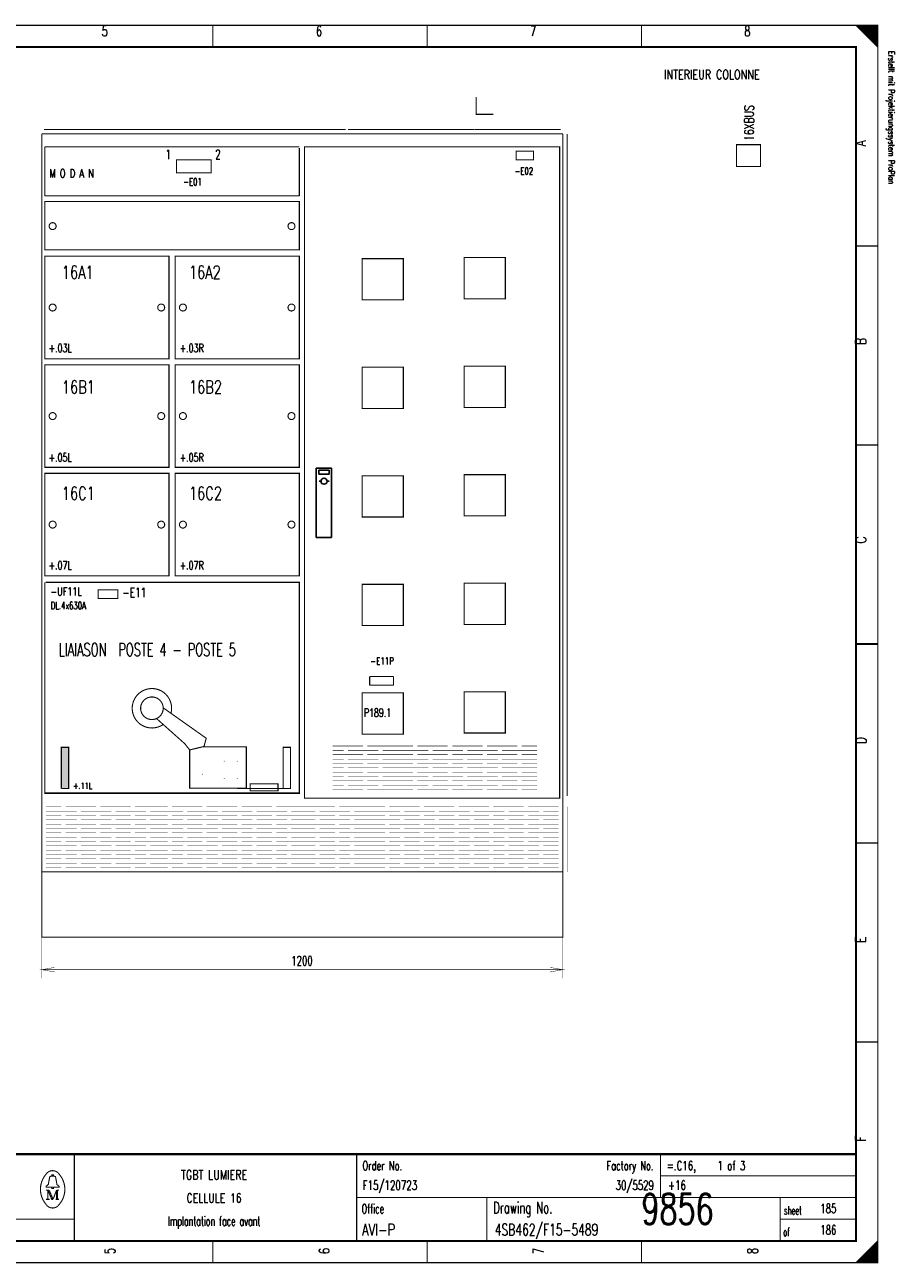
# Model space of a CAD drawing. Header units: centimetres. Extents: x 0 to 491, y -1040 to 69.
# Tile 92 of 181: x 271 to 291, y -720 to -691. Entities that reach past the tile are written whole.
import ezdxf
from ezdxf.enums import TextEntityAlignment as Align

# ---------------------------------------------------------------- set-up
doc = ezdxf.new("R2010")
doc.units = ezdxf.units.CM
doc.header["$MEASUREMENT"] = 0
doc.linetypes.add('GESTRICHELT', pattern=[3.75, 3, -0.75])
doc.layers.get('0').update_dxf_attribs({"color": 9, "linetype": 'CONTINUOUS'})
doc.layers.add('1', color=7, linetype='CONTINUOUS')
doc.styles.get("Standard").update_dxf_attribs({"font": 'romans.shx', "bigfont": 'TXT.shx'})

msp = doc.modelspace()

# ---------------------------------------------------------------- linework, layer by layer
at = {"color": 0, "flags": 128}
for points, const_width in [([(250, -705.75), (250, -691.5), (290.5, -691.5), (290.5, -720), (250, -720), (250, -705.75)], 0.025), ([(290, -691.5), (290.5, -692), (290.475, -691.975), (290.475, -691.5), (290.45, -691.5), (290.45, -691.95), (290.425, -691.925), (290.425, -691.5), (290.4, -691.5), (290.4, -691.9), (290.375, -691.875), (290.375, -691.5), (290.35, -691.5), (290.35, -691.85), (290.325, -691.825)], 0.025), ([(290.15, -691.65), (290.15, -691.5), (290.125, -691.5), (290.125, -691.625), (290.1, -691.6), (290.1, -691.5), (290.075, -691.5), (290.075, -691.575), (290.05, -691.55), (290.05, -691.5), (290.025, -691.5), (290.025, -691.525)], 0.025), ([(290.325, -691.825), (290.325, -691.5), (290.3, -691.5), (290.3, -691.8), (290.275, -691.775), (290.275, -691.5), (290.25, -691.5), (290.25, -691.75), (290.225, -691.725), (290.225, -691.5), (290.2, -691.5), (290.2, -691.7), (290.175, -691.675), (290.175, -691.5), (290.15, -691.5)], 0.025), ([(271.25, -712.5), (271.25, -713.451), (271.25, -713.251), (271.545, -713.304), (271.25, -713.251), (271.545, -713.2), (271.25, -713.251), (283.25, -713.251), (282.954, -713.2), (283.25, -713.251), (282.954, -713.304), (283.25, -713.251), (283.25, -713.451), (283.25, -712.5)], 0.01), ([(271.48, -718.01), (271.48, -717.98), (271.52, -717.98), (271.52, -718.01)], 0.025), ([(271.48, -718.26), (271.35, -718.26), (271.35, -718.24), (271.4, -718.2), (271.43, -718.04)], 0.025), ([(271.52, -718.26), (271.65, -718.26), (271.65, -718.24), (271.6, -718.2), (271.57, -718.04)], 0.025), ([(271.39, -718.33), (271.39, -718.54), (271.35, -718.54)], 0.025), ([(271.39, -718.33), (271.48, -718.54), (271.51, -718.54)], 0.025), ([(290.3, -720), (290.3, -719.7), (290.275, -719.725), (290.275, -720), (290.25, -720), (290.25, -719.75), (290.225, -719.775), (290.225, -720), (290.2, -720), (290.2, -719.8), (290.175, -719.825), (290.175, -720), (290.15, -720), (290.15, -719.85), (290.125, -719.875)], 0.025), ([(290.475, -719.525), (290.475, -720), (290.45, -720), (290.45, -719.55), (290.425, -719.575), (290.425, -720), (290.4, -720), (290.4, -719.6), (290.375, -719.625), (290.375, -720), (290.35, -720), (290.35, -719.65), (290.325, -719.675), (290.325, -720), (290.3, -720)], 0.025), ([(290.125, -719.875), (290.125, -720), (290.1, -720), (290.1, -719.9), (290.075, -719.925), (290.075, -720), (290.05, -720), (290.05, -719.95), (290.025, -719.975), (290.025, -720)], 0.025)]:
    msp.add_lwpolyline(points, dxfattribs=dict(at, const_width=const_width))
for points, const_width in [([(250, -691.5), (290.5, -691.5), (290.5, -720), (250, -720)], 0.025), ([(250.5, -692), (290, -692), (290, -719.5), (250.5, -719.5)], 0.05), ([(250.5, -692), (290, -692), (290, -719.5), (250.5, -719.5)], 0.025), ([(287.25, -694.25), (287.8, -694.25), (287.8, -694.75), (287.25, -694.75)], 0.025), ([(271.32, -696.82), (274.18, -696.82), (274.18, -699.18), (271.32, -699.18)], 0.025), ([(274.32, -696.82), (277.18, -696.82), (277.18, -699.18), (274.32, -699.18)], 0.025), ([(271.32, -699.32), (274.18, -699.32), (274.18, -701.68), (271.32, -701.68)], 0.025), ([(274.32, -699.32), (277.18, -699.32), (277.18, -701.68), (274.32, -701.68)], 0.025), ([(271.32, -701.82), (274.18, -701.82), (274.18, -704.18), (271.32, -704.18)], 0.025), ([(274.32, -701.82), (277.18, -701.82), (277.18, -704.18), (274.32, -704.18)], 0.025), ([(272.55, -704.5), (273, -704.5), (273, -704.7), (272.55, -704.7)], 0.025), ([(278.625, -706.875), (279.575, -706.875), (279.575, -707.825), (278.625, -707.825)], 0.025), ([(271.48, -718.26), (271.52, -718.26), (271.52, -718.29), (271.48, -718.29)], 0.025)]:
    msp.add_lwpolyline(points, close=True, dxfattribs=dict(at, const_width=const_width))
at = {"color": 0}
for points, const_width in [([(275.188, -691.5), (275.188, -692)], 0.025), ([(280.125, -691.5), (280.125, -692)], 0.025), ([(285.062, -691.5), (285.062, -692)], 0.025), ([(290.5, -696.583), (290, -696.583)], 0.025), ([(290.5, -701.167), (290, -701.167)], 0.025), ([(290, -705.75), (290.5, -705.75)], 0.05), ([(290.5, -705.75), (290, -705.75)], 0.025), ([(290.5, -710.333), (290, -710.333)], 0.025), ([(290.5, -714.917), (290, -714.917)], 0.025), ([(290, -717.5), (250.5, -717.5)], 0.05), ([(272, -717.5), (272, -719.5)], 0.025), ([(278.5, -717.5), (278.5, -719.5)], 0.025), ([(285.5, -717.5), (285.5, -718.5)], 0.025), ([(271.46, -718.01), (271.55, -718.01)], 0.025), ([(285.5, -718), (290, -718)], 0.025), ([(271.35, -718.33), (271.42, -718.33)], 0.025), ([(271.39, -718.54), (271.43, -718.54)], 0.025), ([(271.42, -718.33), (271.51, -718.54)], 0.025), ([(271.51, -718.54), (271.59, -718.33)], 0.025), ([(271.65, -718.54), (271.57, -718.54)], 0.025), ([(271.59, -718.54), (271.59, -718.33)], 0.025), ([(271.59, -718.33), (271.65, -718.33)], 0.025), ([(271.61, -718.33), (271.61, -718.54)], 0.025), ([(278.5, -718.5), (290, -718.5)], 0.025), ([(281.5, -718.5), (281.5, -719.5)], 0.025), ([(288.25, -718.5), (288.25, -719.5)], 0.025), ([(250.5, -719), (272, -719)], 0.025), ([(288.25, -719), (290, -719)], 0.025), ([(275.188, -720), (275.188, -719.5)], 0.025), ([(280.125, -720), (280.125, -719.5)], 0.025), ([(285.062, -720), (285.062, -719.5)], 0.025), ([(290.5, -719.5), (290, -720)], 0.025)]:
    msp.add_lwpolyline(points, dxfattribs=dict(at, const_width=const_width))
at = {"color": 0, "linetype": 'GESTRICHELT', "const_width": 0.025, "flags": 128}
for points in [[(278.625, -696.875), (279.575, -696.875), (279.575, -697.825), (278.625, -697.825)], [(280.975, -696.85), (281.925, -696.85), (281.925, -697.8), (280.975, -697.8)], [(278.625, -699.375), (279.575, -699.375), (279.575, -700.325), (278.625, -700.325)], [(280.975, -699.35), (281.925, -699.35), (281.925, -700.3), (280.975, -700.3)], [(278.625, -701.875), (279.575, -701.875), (279.575, -702.825), (278.625, -702.825)], [(280.975, -701.85), (281.925, -701.85), (281.925, -702.8), (280.975, -702.8)], [(278.625, -704.375), (279.575, -704.375), (279.575, -705.325), (278.625, -705.325)], [(280.975, -704.35), (281.925, -704.35), (281.925, -705.3), (280.975, -705.3)], [(280.975, -706.85), (281.925, -706.85), (281.925, -707.8), (280.975, -707.8)]]:
    msp.add_lwpolyline(points, close=True, dxfattribs=at)
at = {"color": 0, "const_width": 0.025, "flags": 128}
for points in [[(271.58, -698, 1), (271.42, -698, 1)], [(274.08, -698, 1), (273.92, -698, 1)], [(274.58, -698, 1), (274.42, -698, 1)], [(277.08, -698, 1), (276.92, -698, 1)], [(271.58, -700.5, 1), (271.42, -700.5, 1)], [(274.08, -700.5, 1), (273.92, -700.5, 1)], [(274.58, -700.5, 1), (274.42, -700.5, 1)], [(277.08, -700.5, 1), (276.92, -700.5, 1)], [(271.58, -703, 1), (271.42, -703, 1)], [(274.08, -703, 1), (273.92, -703, 1)], [(274.58, -703, 1), (274.42, -703, 1)], [(277.08, -703, 1), (276.92, -703, 1)]]:
    msp.add_lwpolyline(points, format="xyb", close=True, dxfattribs=at)
for points in [[(271.35, -717.961, 0.373815), (271.349, -718.657, 0.373815)], [(271.649, -717.96, 0.530775), (271.351, -717.959, 0.530775)], [(271.65, -718.66, 0.378582), (271.646, -717.956, 0.378582)], [(271.46, -718.01, 0.414214), (271.43, -718.04, 0.414214)], [(271.57, -718.04, 0.414214), (271.54, -718.01, 0.414214)], [(271.35, -718.66, 0.532213), (271.649, -718.661, 0.532213)]]:
    msp.add_lwpolyline(points, format="xyb", dxfattribs=at)
at = {"layer": '1', "color": 0}
for p, q in [((277.57, -702.5), (277.57, -701.7)), ((277.57, -701.7), (277.92, -701.7)), ((277.92, -701.7), (277.92, -703.3)), ((277.75, -701.75), (277.63, -701.75)), ((277.63, -701.75), (277.63, -701.84)), ((277.63, -701.84), (277.87, -701.84)), ((277.69, -702), (277.64, -702)), ((277.87, -701.75), (277.75, -701.75)), ((277.83, -702), (277.87, -702)), ((277.87, -701.84), (277.87, -701.75)), ((277.57, -703.3), (277.57, -702.5)), ((277.92, -703.3), (277.57, -703.3))]:
    msp.add_line(p, q, dxfattribs=at)
at = {"layer": '1', "color": 0, "flags": 128}
for points, const_width in [([(281.25, -693.15), (281.25, -693.55), (281.65, -693.55)], 0.025), ([(271.25, -696.5), (271.25, -694), (277.25, -694)], 0.01), ([(271.32, -699.18), (274.18, -699.18), (274.18, -698.06)], 0.025), ([(277.18, -699.18), (274.32, -699.18), (274.32, -698.06)], 0.025), ([(271.32, -701.68), (274.18, -701.68), (274.18, -700.56)], 0.025), ([(277.18, -701.68), (274.32, -701.68), (274.32, -700.56)], 0.025), ([(271.32, -704.18), (274.18, -704.18), (274.18, -703.06)], 0.025), ([(277.18, -704.18), (274.32, -704.18), (274.32, -703.06)], 0.025), ([(271.32, -704.33), (271.32, -709.19), (277.18, -709.19), (277.18, -704.33), (271.34, -704.33)], 0.025), ([(274.986, -708.11), (275.036, -707.92), (274.046, -707.22)], 0.025), ([(274.986, -708.11), (274.656, -708.19), (274.546, -708.05), (273.896, -707.47)], 0.025), ([(271.71, -709.08), (271.87, -709.08), (271.87, -708.13), (271.7, -708.13), (271.7, -709.08)], 0.025), ([(274.656, -708.19), (274.656, -709.07), (275.96, -709.07), (275.96, -708.12), (274.94, -708.12)], 0.025), ([(276.81, -709.08), (276.81, -708.13), (276.98, -708.13), (276.98, -709.08), (275.75, -709.08), (276.02, -709.08), (276.81, -709.08)], 0.025), ([(276.82, -709.08), (276.98, -709.08), (276.98, -708.13), (276.81, -708.13), (276.81, -709.08)], 0.025), ([(277.25, -711), (271.25, -711), (271.25, -708.5)], 0.01), ([(275.45, -708.45), (275.45, -708.44), (275.45, -708.46), (275.45, -708.45), (275.44, -708.45), (275.46, -708.45)], 0.01), ([(275.75, -708.45), (275.75, -708.44), (275.75, -708.46), (275.75, -708.45), (275.74, -708.45), (275.76, -708.45)], 0.01), ([(274.95, -708.75), (274.95, -708.74), (274.95, -708.76), (274.95, -708.75), (274.94, -708.75), (274.96, -708.75)], 0.01), ([(275.45, -708.85), (275.45, -708.84), (275.45, -708.86), (275.45, -708.85), (275.44, -708.85), (275.46, -708.85)], 0.01), ([(275.75, -708.85), (275.75, -708.84), (275.75, -708.86), (275.75, -708.85), (275.74, -708.85), (275.76, -708.85)], 0.01)]:
    msp.add_lwpolyline(points, dxfattribs=dict(at, const_width=const_width))
at = {"layer": '1', "color": 0}
for points, const_width in [([(271.25, -711), (271.25, -694)], 0.025), ([(271.25, -694), (275.25, -694)], 0.025), ([(271.3, -693.9), (275.2, -693.9)], 0.025), ([(275.2, -693.9), (278.25, -693.9)], 0.025), ([(275.25, -694), (277.25, -694)], 0.025), ([(277.25, -694), (279.25, -694)], 0.025), ([(277.25, -694), (279.75, -694)], 0.01), ([(278.3, -693.9), (281.2, -693.9)], 0.025), ([(279.25, -694), (281.25, -694)], 0.025), ([(281.21, -693.9), (283.2, -693.9)], 0.025), ([(281.25, -694), (283.25, -694)], 0.025), ([(283.25, -694), (283.25, -711)], 0.025), ([(283.35, -694), (283.35, -709.25)], 0.025), ([(271.32, -694.3), (271.32, -695.43)], 0.025), ([(271.32, -694.3), (275.18, -694.3)], 0.025), ([(275.18, -694.3), (277.18, -694.3)], 0.025), ([(283.18, -694.3), (283.18, -695.57)], 0.025), ([(277.18, -694.325), (277.18, -695.43)], 0.025), ([(271.32, -695.43), (275.18, -695.43)], 0.025), ([(275.18, -695.43), (277.18, -695.43)], 0.025), ([(278.8, -706.5), (278.8, -706.7)], 0.025), ([(278.8, -706.5), (279.35, -706.5)], 0.025), ([(279.35, -706.5), (279.35, -706.7)], 0.025), ([(279.35, -706.7), (278.8, -706.7)], 0.025), ([(277.95, -708.1), (278.65, -708.1)], 0.01), ([(277.95, -708.2), (278.2, -708.2)], 0.01), ([(278.3, -708.2), (279, -708.2)], 0.01), ([(278.75, -708.1), (279.45, -708.1)], 0.01), ([(279.1, -708.1), (279.8, -708.1)], 0.01), ([(279.1, -708.2), (279.35, -708.2)], 0.01), ([(279.1, -708.2), (279.8, -708.2)], 0.01), ([(279.45, -708.2), (280.15, -708.2)], 0.01), ([(279.9, -708.1), (280.6, -708.1)], 0.01), ([(280.25, -708.2), (280.95, -708.2)], 0.01), ([(280.7, -708.1), (281.4, -708.1)], 0.01), ([(281.05, -708.2), (281.75, -708.2)], 0.01), ([(281.5, -708.1), (282.2, -708.1)], 0.01), ([(281.85, -708.2), (282.55, -708.2)], 0.01), ([(282.3, -708.1), (282.65, -708.1)], 0.01), ([(282.3, -708.2), (282.65, -708.2)], 0.01), ([(277.95, -708.3), (278.65, -708.3)], 0.01), ([(277.95, -708.4), (278.2, -708.4)], 0.01), ([(277.95, -708.5), (278.65, -708.5)], 0.01), ([(278.3, -708.4), (279, -708.4)], 0.01), ([(278.75, -708.3), (279.45, -708.3)], 0.01), ([(278.75, -708.5), (279.45, -708.5)], 0.01), ([(279.1, -708.3), (279.8, -708.3)], 0.01), ([(279.1, -708.4), (279.35, -708.4)], 0.01), ([(279.1, -708.4), (279.8, -708.4)], 0.01), ([(279.1, -708.5), (279.8, -708.5)], 0.01), ([(279.45, -708.4), (280.15, -708.4)], 0.01), ([(279.9, -708.3), (280.6, -708.3)], 0.01), ([(279.9, -708.5), (280.6, -708.5)], 0.01), ([(280.25, -708.4), (280.95, -708.4)], 0.01), ([(280.7, -708.3), (281.4, -708.3)], 0.01), ([(280.7, -708.5), (281.4, -708.5)], 0.01), ([(281.05, -708.4), (281.75, -708.4)], 0.01), ([(281.5, -708.3), (282.2, -708.3)], 0.01), ([(281.5, -708.5), (282.2, -708.5)], 0.01), ([(281.85, -708.4), (282.55, -708.4)], 0.01), ([(282.3, -708.3), (282.65, -708.3)], 0.01), ([(282.3, -708.4), (282.65, -708.4)], 0.01), ([(282.3, -708.5), (282.65, -708.5)], 0.01), ([(277.95, -708.6), (278.2, -708.6)], 0.01), ([(277.95, -708.7), (278.65, -708.7)], 0.01), ([(277.95, -708.8), (278.2, -708.8)], 0.01), ([(278.3, -708.6), (279, -708.6)], 0.01), ([(278.3, -708.8), (279, -708.8)], 0.01), ([(278.75, -708.7), (279.45, -708.7)], 0.01), ([(279.1, -708.6), (279.35, -708.6)], 0.01), ([(279.1, -708.6), (279.8, -708.6)], 0.01), ([(279.1, -708.7), (279.8, -708.7)], 0.01), ([(279.1, -708.8), (279.35, -708.8)], 0.01), ([(279.1, -708.8), (279.8, -708.8)], 0.01), ([(279.45, -708.6), (280.15, -708.6)], 0.01), ([(279.45, -708.8), (280.15, -708.8)], 0.01), ([(279.9, -708.7), (280.6, -708.7)], 0.01), ([(280.25, -708.6), (280.95, -708.6)], 0.01), ([(280.25, -708.8), (280.95, -708.8)], 0.01), ([(280.7, -708.7), (281.4, -708.7)], 0.01), ([(281.05, -708.6), (281.75, -708.6)], 0.01), ([(281.05, -708.8), (281.75, -708.8)], 0.01), ([(281.5, -708.7), (282.2, -708.7)], 0.01), ([(281.85, -708.6), (282.55, -708.6)], 0.01), ([(281.85, -708.8), (282.55, -708.8)], 0.01), ([(282.3, -708.6), (282.65, -708.6)], 0.01), ([(282.3, -708.7), (282.65, -708.7)], 0.01), ([(282.3, -708.8), (282.65, -708.8)], 0.01), ([(277.95, -708.9), (278.65, -708.9)], 0.01), ([(277.95, -709), (278.2, -709)], 0.01), ([(277.95, -709.1), (278.65, -709.1)], 0.01), ([(278.3, -709), (279, -709)], 0.01), ([(278.75, -708.9), (279.45, -708.9)], 0.01), ([(278.75, -709.1), (279.45, -709.1)], 0.01), ([(279.1, -708.9), (279.8, -708.9)], 0.01), ([(279.1, -709), (279.35, -709)], 0.01), ([(279.1, -709), (279.8, -709)], 0.01), ([(279.1, -709.1), (279.8, -709.1)], 0.01), ([(279.45, -709), (280.15, -709)], 0.01), ([(279.9, -708.9), (280.6, -708.9)], 0.01), ([(279.9, -709.1), (280.6, -709.1)], 0.01), ([(280.25, -709), (280.95, -709)], 0.01), ([(280.7, -708.9), (281.4, -708.9)], 0.01), ([(280.7, -709.1), (281.4, -709.1)], 0.01), ([(281.05, -709), (281.75, -709)], 0.01), ([(281.5, -708.9), (282.2, -708.9)], 0.01), ([(281.5, -709.1), (282.2, -709.1)], 0.01), ([(281.85, -709), (282.55, -709)], 0.01), ([(282.3, -708.9), (282.65, -708.9)], 0.01), ([(282.3, -709), (282.65, -709)], 0.01), ([(282.3, -709.1), (282.65, -709.1)], 0.01), ([(271.32, -709.18), (277.18, -709.18)], 0.025), ([(271.35, -709.5), (271.7, -709.5)], 0.01), ([(271.35, -709.6), (272.05, -709.6)], 0.01), ([(271.35, -709.7), (271.7, -709.7)], 0.01), ([(271.8, -709.5), (272.5, -709.5)], 0.01), ([(271.8, -709.7), (272.5, -709.7)], 0.01), ([(272.15, -709.6), (272.85, -709.6)], 0.01), ([(272.6, -709.5), (273.3, -709.5)], 0.01), ([(272.6, -709.7), (273.3, -709.7)], 0.01), ([(272.95, -709.6), (273.65, -709.6)], 0.01), ([(273.4, -709.5), (274.1, -709.5)], 0.01), ([(273.4, -709.7), (274.1, -709.7)], 0.01), ([(273.75, -709.6), (274.45, -709.6)], 0.01), ([(273.8, -709.5), (274.15, -709.5)], 0.01), ([(273.8, -709.6), (274.5, -709.6)], 0.01), ([(273.8, -709.7), (274.15, -709.7)], 0.01), ([(274.25, -709.5), (274.95, -709.5)], 0.01), ([(274.25, -709.7), (274.95, -709.7)], 0.01), ([(274.6, -709.6), (275.3, -709.6)], 0.01), ([(275.05, -709.5), (275.75, -709.5)], 0.01), ([(275.05, -709.7), (275.75, -709.7)], 0.01), ([(275.4, -709.6), (276.1, -709.6)], 0.01), ([(275.85, -709.5), (276.55, -709.5)], 0.01), ([(275.85, -709.7), (276.55, -709.7)], 0.01), ([(276.2, -709.6), (276.9, -709.6)], 0.01), ([(276.65, -709.5), (277.35, -709.5)], 0.01), ([(276.65, -709.7), (277.35, -709.7)], 0.01), ([(277, -709.6), (277.35, -709.6)], 0.01), ([(277.3, -709.5), (278, -709.5)], 0.01), ([(277.3, -709.6), (277.55, -709.6)], 0.01), ([(277.3, -709.7), (278, -709.7)], 0.01), ([(277.65, -709.6), (278.35, -709.6)], 0.01), ([(278.1, -709.5), (278.8, -709.5)], 0.01), ([(278.1, -709.7), (278.8, -709.7)], 0.01), ([(278.45, -709.5), (279.15, -709.5)], 0.01), ([(278.45, -709.6), (278.7, -709.6)], 0.01), ([(278.45, -709.6), (279.15, -709.6)], 0.01), ([(278.45, -709.7), (279.15, -709.7)], 0.01), ([(278.8, -709.6), (279.5, -709.6)], 0.01), ([(279.25, -709.5), (279.95, -709.5)], 0.01), ([(279.25, -709.7), (279.95, -709.7)], 0.01), ([(279.6, -709.6), (280.3, -709.6)], 0.01), ([(280.05, -709.5), (280.75, -709.5)], 0.01), ([(280.05, -709.7), (280.75, -709.7)], 0.01), ([(280.4, -709.6), (281.1, -709.6)], 0.01), ([(280.85, -709.5), (281.55, -709.5)], 0.01), ([(280.85, -709.7), (281.55, -709.7)], 0.01), ([(281.2, -709.6), (281.9, -709.6)], 0.01), ([(281.65, -709.5), (282.35, -709.5)], 0.01), ([(281.65, -709.7), (282.35, -709.7)], 0.01), ([(282, -709.6), (282.7, -709.6)], 0.01), ([(282.45, -709.5), (283.15, -709.5)], 0.01), ([(282.45, -709.7), (283.15, -709.7)], 0.01), ([(282.8, -709.6), (283.15, -709.6)], 0.01), ([(271.35, -709.8), (272.05, -709.8)], 0.01), ([(271.35, -709.9), (271.7, -709.9)], 0.01), ([(271.8, -709.9), (272.5, -709.9)], 0.01), ([(272.15, -709.8), (272.85, -709.8)], 0.01), ([(272.6, -709.9), (273.3, -709.9)], 0.01), ([(272.95, -709.8), (273.65, -709.8)], 0.01), ([(273.4, -709.9), (274.1, -709.9)], 0.01), ([(273.75, -709.8), (274.45, -709.8)], 0.01), ([(273.8, -709.8), (274.5, -709.8)], 0.01), ([(273.8, -709.9), (274.15, -709.9)], 0.01), ([(274.25, -709.9), (274.95, -709.9)], 0.01), ([(274.6, -709.8), (275.3, -709.8)], 0.01), ([(275.05, -709.9), (275.75, -709.9)], 0.01), ([(275.4, -709.8), (276.1, -709.8)], 0.01), ([(275.85, -709.9), (276.55, -709.9)], 0.01), ([(276.2, -709.8), (276.9, -709.8)], 0.01), ([(276.65, -709.9), (277.35, -709.9)], 0.01), ([(277, -709.8), (277.35, -709.8)], 0.01), ([(277.3, -709.8), (277.55, -709.8)], 0.01), ([(277.3, -709.9), (278, -709.9)], 0.01), ([(277.65, -709.8), (278.35, -709.8)], 0.01), ([(278.1, -709.9), (278.8, -709.9)], 0.01), ([(278.45, -709.8), (278.7, -709.8)], 0.01), ([(278.45, -709.8), (279.15, -709.8)], 0.01), ([(278.45, -709.9), (279.15, -709.9)], 0.01), ([(278.8, -709.8), (279.5, -709.8)], 0.01), ([(279.25, -709.9), (279.95, -709.9)], 0.01), ([(279.6, -709.8), (280.3, -709.8)], 0.01), ([(280.05, -709.9), (280.75, -709.9)], 0.01), ([(280.4, -709.8), (281.1, -709.8)], 0.01), ([(280.85, -709.9), (281.55, -709.9)], 0.01), ([(281.2, -709.8), (281.9, -709.8)], 0.01), ([(281.65, -709.9), (282.35, -709.9)], 0.01), ([(282, -709.8), (282.7, -709.8)], 0.01), ([(282.45, -709.9), (283.15, -709.9)], 0.01), ([(282.8, -709.8), (283.15, -709.8)], 0.01), ([(271.35, -710), (272.05, -710)], 0.01), ([(271.35, -710.1), (271.7, -710.1)], 0.01), ([(271.35, -710.2), (272.05, -710.2)], 0.01), ([(271.8, -710.1), (272.5, -710.1)], 0.01), ([(272.15, -710), (272.85, -710)], 0.01), ([(272.15, -710.2), (272.85, -710.2)], 0.01), ([(272.6, -710.1), (273.3, -710.1)], 0.01), ([(272.95, -710), (273.65, -710)], 0.01), ([(272.95, -710.2), (273.65, -710.2)], 0.01), ([(273.4, -710.1), (274.1, -710.1)], 0.01), ([(273.75, -710), (274.45, -710)], 0.01), ([(273.75, -710.2), (274.45, -710.2)], 0.01), ([(273.8, -710), (274.5, -710)], 0.01), ([(273.8, -710.1), (274.15, -710.1)], 0.01), ([(273.8, -710.2), (274.5, -710.2)], 0.01), ([(274.25, -710.1), (274.95, -710.1)], 0.01), ([(274.6, -710), (275.3, -710)], 0.01), ([(274.6, -710.2), (275.3, -710.2)], 0.01), ([(275.05, -710.1), (275.75, -710.1)], 0.01), ([(275.4, -710), (276.1, -710)], 0.01), ([(275.4, -710.2), (276.1, -710.2)], 0.01), ([(275.85, -710.1), (276.55, -710.1)], 0.01), ([(276.2, -710), (276.9, -710)], 0.01), ([(276.2, -710.2), (276.9, -710.2)], 0.01), ([(276.65, -710.1), (277.35, -710.1)], 0.01), ([(277, -710), (277.35, -710)], 0.01), ([(277, -710.2), (277.35, -710.2)], 0.01), ([(277.3, -710), (277.55, -710)], 0.01), ([(277.3, -710.1), (278, -710.1)], 0.01), ([(277.3, -710.2), (277.55, -710.2)], 0.01), ([(277.65, -710), (278.35, -710)], 0.01), ([(277.65, -710.2), (278.35, -710.2)], 0.01), ([(278.1, -710.1), (278.8, -710.1)], 0.01), ([(278.45, -710), (278.7, -710)], 0.01), ([(278.45, -710), (279.15, -710)], 0.01), ([(278.45, -710.1), (279.15, -710.1)], 0.01), ([(278.45, -710.2), (278.7, -710.2)], 0.01), ([(278.45, -710.2), (279.15, -710.2)], 0.01), ([(278.8, -710), (279.5, -710)], 0.01), ([(278.8, -710.2), (279.5, -710.2)], 0.01), ([(279.25, -710.1), (279.95, -710.1)], 0.01), ([(279.6, -710), (280.3, -710)], 0.01), ([(279.6, -710.2), (280.3, -710.2)], 0.01), ([(280.05, -710.1), (280.75, -710.1)], 0.01), ([(280.4, -710), (281.1, -710)], 0.01), ([(280.4, -710.2), (281.1, -710.2)], 0.01), ([(280.85, -710.1), (281.55, -710.1)], 0.01), ([(281.2, -710), (281.9, -710)], 0.01), ([(281.2, -710.2), (281.9, -710.2)], 0.01), ([(281.65, -710.1), (282.35, -710.1)], 0.01), ([(282, -710), (282.7, -710)], 0.01), ([(282, -710.2), (282.7, -710.2)], 0.01), ([(282.45, -710.1), (283.15, -710.1)], 0.01), ([(282.8, -710), (283.15, -710)], 0.01), ([(282.8, -710.2), (283.15, -710.2)], 0.01), ([(271.35, -710.3), (271.7, -710.3)], 0.01), ([(271.35, -710.4), (272.05, -710.4)], 0.01), ([(271.35, -710.5), (271.7, -710.5)], 0.01), ([(271.8, -710.3), (272.5, -710.3)], 0.01), ([(271.8, -710.5), (272.5, -710.5)], 0.01), ([(272.15, -710.4), (272.85, -710.4)], 0.01), ([(272.6, -710.3), (273.3, -710.3)], 0.01), ([(272.6, -710.5), (273.3, -710.5)], 0.01), ([(272.95, -710.4), (273.65, -710.4)], 0.01), ([(273.4, -710.3), (274.1, -710.3)], 0.01), ([(273.4, -710.5), (274.1, -710.5)], 0.01), ([(273.75, -710.4), (274.45, -710.4)], 0.01), ([(273.8, -710.3), (274.15, -710.3)], 0.01), ([(273.8, -710.4), (274.5, -710.4)], 0.01), ([(273.8, -710.5), (274.15, -710.5)], 0.01), ([(274.25, -710.3), (274.95, -710.3)], 0.01), ([(274.25, -710.5), (274.95, -710.5)], 0.01), ([(274.6, -710.4), (275.3, -710.4)], 0.01), ([(275.05, -710.3), (275.75, -710.3)], 0.01), ([(275.05, -710.5), (275.75, -710.5)], 0.01), ([(275.4, -710.4), (276.1, -710.4)], 0.01), ([(275.85, -710.3), (276.55, -710.3)], 0.01), ([(275.85, -710.5), (276.55, -710.5)], 0.01), ([(276.2, -710.4), (276.9, -710.4)], 0.01), ([(276.65, -710.3), (277.35, -710.3)], 0.01), ([(276.65, -710.5), (277.35, -710.5)], 0.01), ([(277, -710.4), (277.35, -710.4)], 0.01), ([(277.3, -710.3), (278, -710.3)], 0.01), ([(277.3, -710.4), (277.55, -710.4)], 0.01), ([(277.3, -710.5), (278, -710.5)], 0.01), ([(277.65, -710.4), (278.35, -710.4)], 0.01), ([(278.1, -710.3), (278.8, -710.3)], 0.01), ([(278.1, -710.5), (278.8, -710.5)], 0.01), ([(278.45, -710.3), (279.15, -710.3)], 0.01), ([(278.45, -710.4), (278.7, -710.4)], 0.01), ([(278.45, -710.4), (279.15, -710.4)], 0.01), ([(278.45, -710.5), (279.15, -710.5)], 0.01), ([(278.8, -710.4), (279.5, -710.4)], 0.01), ([(279.25, -710.3), (279.95, -710.3)], 0.01), ([(279.25, -710.5), (279.95, -710.5)], 0.01), ([(279.6, -710.4), (280.3, -710.4)], 0.01), ([(280.05, -710.3), (280.75, -710.3)], 0.01), ([(280.05, -710.5), (280.75, -710.5)], 0.01), ([(280.4, -710.4), (281.1, -710.4)], 0.01), ([(280.85, -710.3), (281.55, -710.3)], 0.01), ([(280.85, -710.5), (281.55, -710.5)], 0.01), ([(281.2, -710.4), (281.9, -710.4)], 0.01), ([(281.65, -710.3), (282.35, -710.3)], 0.01), ([(281.65, -710.5), (282.35, -710.5)], 0.01), ([(282, -710.4), (282.7, -710.4)], 0.01), ([(282.45, -710.3), (283.15, -710.3)], 0.01), ([(282.45, -710.5), (283.15, -710.5)], 0.01), ([(282.8, -710.4), (283.15, -710.4)], 0.01), ([(271.35, -710.6), (272.05, -710.6)], 0.01), ([(271.35, -710.7), (271.7, -710.7)], 0.01), ([(271.35, -710.8), (272.05, -710.8)], 0.01), ([(271.8, -710.7), (272.5, -710.7)], 0.01), ([(272.15, -710.6), (272.85, -710.6)], 0.01), ([(272.15, -710.8), (272.85, -710.8)], 0.01), ([(272.6, -710.7), (273.3, -710.7)], 0.01), ([(272.95, -710.6), (273.65, -710.6)], 0.01), ([(272.95, -710.8), (273.65, -710.8)], 0.01), ([(273.4, -710.7), (274.1, -710.7)], 0.01), ([(273.75, -710.6), (274.45, -710.6)], 0.01), ([(273.75, -710.8), (274.45, -710.8)], 0.01), ([(273.8, -710.6), (274.5, -710.6)], 0.01), ([(273.8, -710.7), (274.15, -710.7)], 0.01), ([(273.8, -710.8), (274.5, -710.8)], 0.01), ([(274.25, -710.7), (274.95, -710.7)], 0.01), ([(274.6, -710.6), (275.3, -710.6)], 0.01), ([(274.6, -710.8), (275.3, -710.8)], 0.01), ([(275.05, -710.7), (275.75, -710.7)], 0.01), ([(275.4, -710.6), (276.1, -710.6)], 0.01), ([(275.4, -710.8), (276.1, -710.8)], 0.01), ([(275.85, -710.7), (276.55, -710.7)], 0.01), ([(276.2, -710.6), (276.9, -710.6)], 0.01), ([(276.2, -710.8), (276.9, -710.8)], 0.01), ([(276.65, -710.7), (277.35, -710.7)], 0.01), ([(277, -710.6), (277.35, -710.6)], 0.01), ([(277, -710.8), (277.35, -710.8)], 0.01), ([(277.3, -710.6), (277.55, -710.6)], 0.01), ([(277.3, -710.7), (278, -710.7)], 0.01), ([(277.3, -710.8), (277.55, -710.8)], 0.01), ([(277.65, -710.6), (278.35, -710.6)], 0.01), ([(277.65, -710.8), (278.35, -710.8)], 0.01), ([(278.1, -710.7), (278.8, -710.7)], 0.01), ([(278.45, -710.6), (278.7, -710.6)], 0.01), ([(278.45, -710.6), (279.15, -710.6)], 0.01), ([(278.45, -710.7), (279.15, -710.7)], 0.01), ([(278.45, -710.8), (278.7, -710.8)], 0.01), ([(278.45, -710.8), (279.15, -710.8)], 0.01), ([(278.8, -710.6), (279.5, -710.6)], 0.01), ([(278.8, -710.8), (279.5, -710.8)], 0.01), ([(279.25, -710.7), (279.95, -710.7)], 0.01), ([(279.6, -710.6), (280.3, -710.6)], 0.01), ([(279.6, -710.8), (280.3, -710.8)], 0.01), ([(280.05, -710.7), (280.75, -710.7)], 0.01), ([(280.4, -710.6), (281.1, -710.6)], 0.01), ([(280.4, -710.8), (281.1, -710.8)], 0.01), ([(280.85, -710.7), (281.55, -710.7)], 0.01), ([(281.2, -710.6), (281.9, -710.6)], 0.01), ([(281.2, -710.8), (281.9, -710.8)], 0.01), ([(281.65, -710.7), (282.35, -710.7)], 0.01), ([(282, -710.6), (282.7, -710.6)], 0.01), ([(282, -710.8), (282.7, -710.8)], 0.01), ([(282.45, -710.7), (283.15, -710.7)], 0.01), ([(282.8, -710.6), (283.15, -710.6)], 0.01), ([(282.8, -710.8), (283.15, -710.8)], 0.01), ([(271.25, -711), (275.25, -711)], 0.025), ([(271.35, -710.9), (271.7, -710.9)], 0.01), ([(271.8, -710.9), (272.5, -710.9)], 0.01), ([(272.6, -710.9), (273.3, -710.9)], 0.01), ([(273.4, -710.9), (274.1, -710.9)], 0.01), ([(273.8, -710.9), (274.15, -710.9)], 0.01), ([(274.25, -710.9), (274.95, -710.9)], 0.01), ([(274.5, -711), (283.25, -711)], 0.025), ([(275.05, -710.9), (275.75, -710.9)], 0.01), ([(275.85, -710.9), (276.55, -710.9)], 0.01), ([(276.65, -710.9), (277.35, -710.9)], 0.01), ([(277.25, -711), (279.75, -711)], 0.01), ([(277.3, -710.9), (278, -710.9)], 0.01), ([(278.1, -710.9), (278.8, -710.9)], 0.01), ([(278.45, -710.9), (279.15, -710.9)], 0.01), ([(279.25, -710.9), (279.95, -710.9)], 0.01), ([(280.05, -710.9), (280.75, -710.9)], 0.01), ([(280.85, -710.9), (281.55, -710.9)], 0.01), ([(281.65, -710.9), (282.35, -710.9)], 0.01), ([(282.45, -710.9), (283.15, -710.9)], 0.01)]:
    msp.add_lwpolyline(points, dxfattribs=dict(at, const_width=const_width))
at = {"layer": '1', "color": 0, "const_width": 0.025, "flags": 128}
for points in [[(277.3, -694.3), (283.175, -694.3), (283.175, -709.3), (277.3, -709.3)], [(282.175, -694.4), (282.575, -694.4), (282.575, -694.6), (282.175, -694.6)], [(274.35, -694.6), (275.15, -694.6), (275.15, -694.9), (274.35, -694.9)], [(271.32, -696.67), (277.18, -696.67), (277.18, -695.56), (271.32, -695.56)], [(276.05, -709.13), (276.69, -709.13), (276.69, -708.97), (276.05, -708.97)], [(271.25, -711), (283.25, -711), (283.25, -712.5), (271.25, -712.5)]]:
    msp.add_lwpolyline(points, close=True, dxfattribs=at)
for points in [[(271.58, -696.125, 1), (271.42, -696.125, 1)], [(277.08, -696.125, 1), (276.92, -696.125, 1)], [(274.046, -707.23, 1), (273.526, -707.23, 1)]]:
    msp.add_lwpolyline(points, format="xyb", close=True, dxfattribs=at)
msp.add_lwpolyline([(274.226, -707.341, 1), (273.346, -707.119, 0.692124), (274.044, -707.604)], format="xyb", dxfattribs=at)
at = {"layer": '1', "color": 0, "linetype": 'GESTRICHELT', "const_width": 0.01}
msp.add_lwpolyline([(283.35, -709.5), (283.35, -711)], dxfattribs=at)
at = {"layer": '1', "color": 0}
for start, end in [(0, 180), (180, 0)]:
    msp.add_arc((277.75, -702), 0.07, start, end, dxfattribs=at)
msp.add_solid([(271.7, -708.13), (271.87, -708.13), (271.7, -709.08), (271.87, -709.08)], dxfattribs=at)

# ---------------------------------------------------------------- texts
at = {"color": 0}
for s, height, width, p in [('5', 0.238, 0.672, (272.699, -691.514)), ('6', 0.238, 0.672, (277.632, -691.514)), ('7', 0.238, 0.672, (282.566, -691.514)), ('8', 0.238, 0.672, (287.499, -691.514)), ('P189.1', 0.1905, 0.690667, (278.981, -707.237)), ('1200', 0.2143, 0.672, (277.242, -712.937)), ('TGBT LUMIERE', 0.21431, 0.754667, (275.219, -717.87)), ('CELLULE 16', 0.2143, 0.736, (275.219, -718.403)), ('Implantation face avant', 0.21431, 0.615304, (275.219, -718.935))]:
    msp.add_text(s, height=height, dxfattribs=dict(at, width=width)).set_placement(p, align=Align.TOP_CENTER)
at = {"color": 0, "width": 0.622634}
msp.add_text('Erstellt mit Projektierungssystem ProPlan', height=0.14288, rotation=270, dxfattribs=at).set_placement((290.702, -692.094), align=Align.BOTTOM_LEFT)
at = {"color": 0}
for s, height, width, p in [('INTERIEUR COLONNE', 0.21431, 0.756235, (285.58, -692.529)), ('-E11', 0.2143, 0.7, (273.109, -704.455)), ('Order No.', 0.2143, 0.656889, (278.633, -717.658)), ('=.C16,    1 of 3', 0.21431, 0.682, (285.643, -717.658)), ('Office', 0.2143, 0.626667, (278.615, -718.651)), ('Drawing No.', 0.26194, 0.646545, (281.643, -718.602)), ('sheet', 0.1905, 0.6, (288.338, -718.701)), ('of', 0.1905, 0.6, (288.323, -719.198))]:
    msp.add_text(s, height=height, dxfattribs=dict(at, width=width)).set_placement(p, align=Align.TOP_LEFT)
for s, height, width, p in [('16XBUS', 0.2143, 0.730667, (287.429, -694.162)), ('A', 0.238, 0.76, (289.991, -694.283)), ('B', 0.238, 0.76, (289.991, -698.861)), ('C', 0.238, 0.76, (289.992, -703.439)), ('D', 0.238, 0.76, (289.992, -708.053)), ('E', 0.238, 0.76, (289.991, -712.632)), ('F', 0.238, 0.76, (289.991, -717.21))]:
    msp.add_text(s, height=height, rotation=90, dxfattribs=dict(at, width=width)).set_placement(p, align=Align.TOP_LEFT)
for s, height, width, p in [('+.03L', 0.1905, 0.6992, (271.408, -699.085)), ('+.03R', 0.1905, 0.6992, (274.426, -699.085)), ('+.05L', 0.1905, 0.6992, (271.408, -701.605)), ('+.05R', 0.1905, 0.6992, (274.426, -701.605)), ('+.07L', 0.1905, 0.6992, (271.408, -704.09)), ('+.07R', 0.1905, 0.6992, (274.426, -704.09)), ('F15/120723', 0.2143, 0.6832, (278.639, -718.389)), ('+16', 0.2143, 0.68, (285.67, -718.389)), ('9856', 0.7, 0.6928, (285.058, -719.322)), ('185', 0.2143, 0.672, (289.177, -718.921)), ('AVI-P', 0.2619, 0.7472, (278.624, -719.449)), ('4SB462/F15-5489', 0.26194, 0.6928, (281.679, -719.449)), ('186', 0.2143, 0.672, (289.177, -719.418))]:
    msp.add_text(s, height=height, dxfattribs=dict(at, width=width)).set_placement(p, align=Align.BOTTOM_LEFT)
at = {"color": 0, "width": 0.646545}
msp.add_text('Factory No.', height=0.21431, dxfattribs=at).set_placement((285.335, -717.658), align=Align.TOP_RIGHT)
at = {"color": 0, "width": 0.675429}
msp.add_text('30/5529', height=0.2143, dxfattribs=at).set_placement((285.346, -718.389), align=Align.BOTTOM_RIGHT)
at = {"color": 0, "width": 0.672}
for s, p in [('5', (272.699, -719.73)), ('6', (277.632, -719.73)), ('7', (282.566, -719.73)), ('8', (287.499, -719.73))]:
    msp.add_text(s, height=0.238, rotation=90, dxfattribs=at).set_placement(p, align=Align.TOP_CENTER)
at = {"layer": '1', "color": 0, "width": 0.672}
msp.add_text('1', height=0.214, dxfattribs=at).set_placement((274.222, -694.645), align=Align.BOTTOM_RIGHT)
at = {"layer": '1', "color": 0}
for s, height, width, p in [('2', 0.214, 0.672, (275.246, -694.645)), ('-UF11L', 0.1905, 0.72, (271.45, -704.693)), ('+.11L', 0.1429, 0.6992, (271.97, -709.131))]:
    msp.add_text(s, height=height, dxfattribs=dict(at, width=width)).set_placement(p, align=Align.BOTTOM_LEFT)
for s, height, width, p in [('M O D A N', 0.1905, 0.731556, (271.427, -694.815)), ('16A1', 0.3, 0.731556, (271.711, -697.037)), ('16A2', 0.3, 0.731556, (274.638, -697.037)), ('16B1', 0.3, 0.731556, (271.711, -699.683)), ('16B2', 0.3, 0.731556, (274.638, -699.683)), ('16C1', 0.3, 0.731556, (271.711, -702.128)), ('16C2', 0.3, 0.731556, (274.638, -702.128)), ('DL.4x630A', 0.1667, 0.696, (271.456, -704.781)), ('LIAIASON  POSTE 4 - POSTE 5', 0.3, 0.647342, (271.637, -705.73))]:
    msp.add_text(s, height=height, dxfattribs=dict(at, width=width)).set_placement(p, align=Align.TOP_LEFT)
for s, width, p in [('-E02', 0.7, (282.353, -694.772)), ('-E01', 0.7, (274.722, -695.021)), ('-E11P', 0.712, (279.087, -706.059))]:
    msp.add_text(s, height=0.1667, dxfattribs=dict(at, width=width)).set_placement(p, align=Align.TOP_CENTER)

doc.saveas('drawing.dxf')
